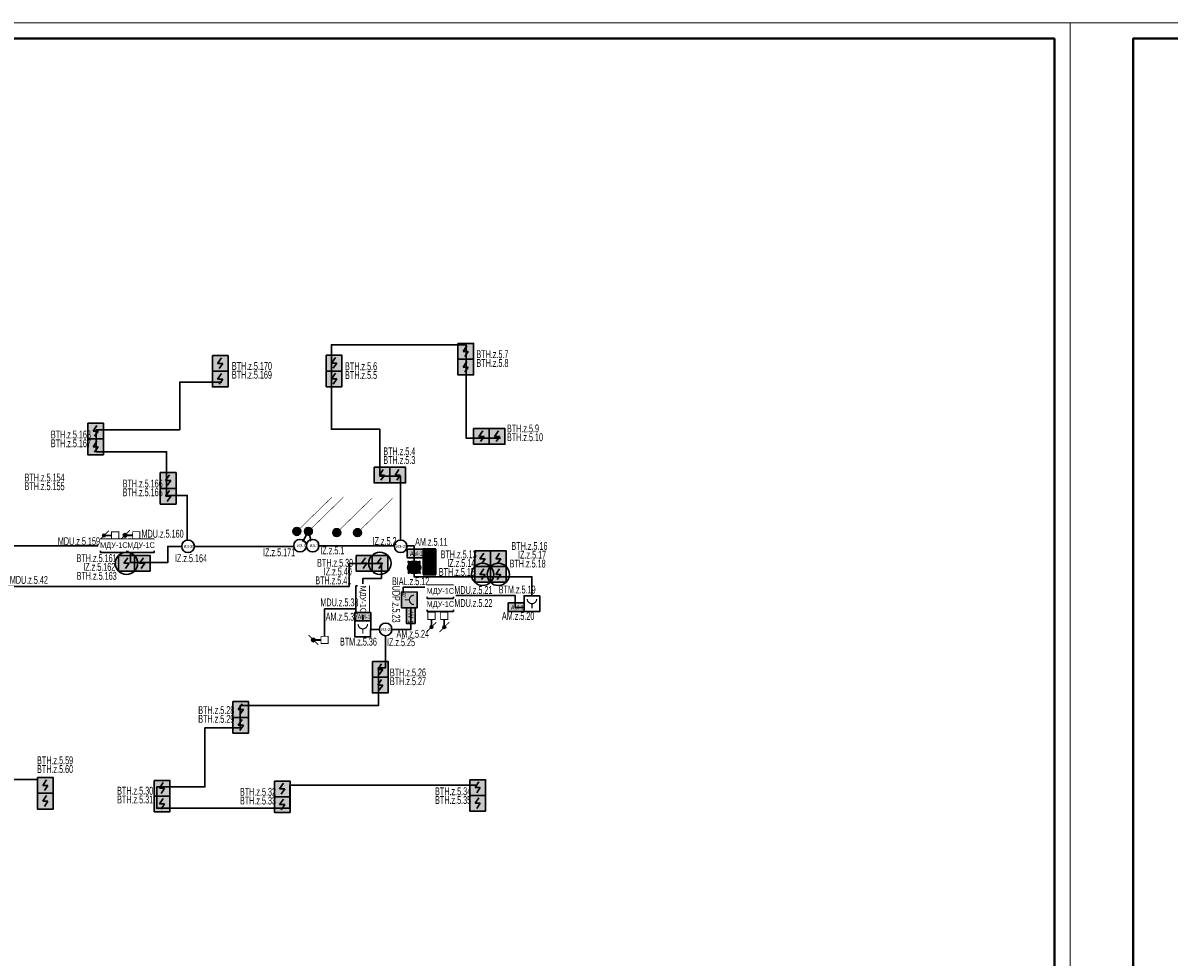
# Model space of a CAD drawing. Header units: millimetres. Extents: x -816133 to 919604, y 87941 to 147341.
# Tile 41 of 256: x -176647 to -140187, y 117641 to 147341. Entities that reach past the tile are written whole.
import ezdxf
from ezdxf.enums import TextEntityAlignment as Align

# ---------------------------------------------------------------- set-up
doc = ezdxf.new("R2010")
doc.units = ezdxf.units.MM
doc.set_wipeout_variables(frame=1)
for name, color, linetype, lineweight in [('_АПС_Оборудование', 1, 'Continuous', 30), ('RC-Извещатели_пожарные', 1, 'Continuous', 30), ('Воздуховоды', 7, 'Continuous', 18), ('ОС', 5, 'Continuous', 25), ('СОУЭ', 1, 'Continuous', 30), ('СС-011-ПОЖ-СИГНАЛИЗАЦИЯ', 1, 'Continuous', 30), ('УГО АПС и АПЗ$0$_АПС_Оборудование', 1, 'Continuous', 30), ('УГО АПС и АПЗ$0$СС-011-ПОЖ-СИГНАЛИЗАЦИЯ', 1, 'Continuous', 30)]:
    doc.layers.add(name, color=color, linetype=linetype, lineweight=lineweight)
for name, color, linetype in [('EI_HATCH_GALV', 7, 'Continuous'), ('АПС', 5, 'Continuous'), ('ССПС', 5, 'Continuous'), ('формат', 250, 'Continuous')]:
    doc.layers.add(name, color=color, linetype=linetype)
doc.layers.add('УГО АПС и АПЗ$0$СС_СОУЭ', color=7, linetype='Continuous', lineweight=35, true_color=0x004961)
doc.styles.add('1111', font='ARIALN.TTF')
doc.styles.add('Arial', font='arial.ttf', dxfattribs={"width": 0.9, "height": 700})
doc.styles.add('Arial Narrow', font='ARIALN.TTF', dxfattribs={"width": 0.9, "height": 600})
doc.styles.add('Arial Narrow_Нум', font='ARIALN.TTF', dxfattribs={"width": 0.7, "height": 250})
doc.styles.add('CP.Text', font='arial.ttf')
doc.styles.add('ISOCPEUR', font='isocpeur.ttf', dxfattribs={"height": 300})
doc.styles.get("Standard").update_dxf_attribs({"font": 'isocpeur.ttf', "width": 0.9})

# ---------------------------------------------------------------- blocks, each defined once
blk = doc.blocks.new('*U1162')
at = {"color": 0, "lineweight": 0}
blk.add_lwpolyline([(-841, 0), (0, 0), (0, 594), (-841, 594)], close=True, dxfattribs=at)
at = {"lineweight": 40}
blk.add_lwpolyline([(-821, 5), (-5, 5), (-5, 589), (-821, 589)], close=True, dxfattribs=at)
at = {"style": 'Arial', "width": 0.9, "flags": 8}
blk.add_attdef('FORMAT', (-36.87, 1.26), '', height=2.8, dxfattribs=at)
blk = doc.blocks.new('*U1156')
at = {"ltscale": 100}
h = blk.add_hatch(color=256, dxfattribs=at)
h.dxf.hatch_style = 1
h.paths.add_polyline_path([(-35, 0, 1), (35, 0, 1)])
at = {"lineweight": 30}
blk.add_lwpolyline([(313, 313, 0, 45, 0), (186, 186, 4.5, 4.5, 0), (25, 25, 4.5, 4.5, 0)], format="xyseb", dxfattribs=at)
blk.add_circle((0, 0), 34.8, dxfattribs=at)
blk = doc.blocks.new('АМ-1')
at = {"lineweight": 40, "ltscale": 2, "true_color": 0xffffff}
h = blk.add_hatch(color=7, dxfattribs=at)
h.dxf.hatch_style = 1
h.paths.add_polyline_path([(2, 136), (506, 136), (506, 408), (2, 408)])
at = {"layer": 'ОС', "color": 1, "lineweight": 30}
blk.add_lwpolyline([(506, 408), (2, 408), (2, 136), (506, 136)], close=True, dxfattribs=at)
at = {"layer": 'ССПС', "color": 1, "lineweight": -2, "ltscale": 1000, "style": '1111', "width": 0.8}
blk.add_text('АМ-1', height=151, dxfattribs=at).set_placement((87, 194))
blk = doc.blocks.new('RC-UGO-IRA-01')
blk.add_wipeout([(2.5, 2.5), (2.5, -2.5), (-2.5, -2.5), (-2.5, 2.5)]).dxf.layer = 'RC-Извещатели_пожарные'
blk.add_wipeout([(-2.5, -2.5), (-2.5, 2.5), (2.5, 2.5), (2.5, -2.5)]).dxf.layer = 'RC-Извещатели_пожарные'
at = {"layer": 'RC-Извещатели_пожарные', "ltscale": 30}
blk.add_lwpolyline([(2.5, 2.5), (2.5, -2.5), (-2.5, -2.5), (-2.5, 2.5)], close=True, dxfattribs=at)
at = {"layer": 'RC-Извещатели_пожарные', "ltscale": 30, "const_width": 0.375}
blk.add_lwpolyline([(-1.5, 1.5, 1), (1.5, 1.5, 1)], format="xyb", dxfattribs=at)
blk.add_lwpolyline([(0, 0), (0, -1.5)], dxfattribs=at)
at = {"layer": 'RC-Извещатели_пожарные'}
blk.add_attdef('PSTN', text='', height=1.5, dxfattribs=at).set_placement((2.5, 2.5), align=Align.BOTTOM_CENTER)
blk = doc.blocks.new('УГО АПС и АПЗ$0$точка сбора')
h = blk.add_hatch(color=255)
h.dxf.hatch_style = 1
h.paths.add_polyline_path([(0, 0), (-88, 88, 0.198912), (-125, 0, 0.198912), (-88, -88)])
h.paths.add_polyline_path([(125, 0, 0.198912), (88, 88), (0, 0), (88, -88, 0.198912)])
h = blk.add_hatch(color=2)
h.dxf.hatch_style = 1
h.paths.add_polyline_path([(88, -88), (0, 0), (-88, -88, 0.414214)])
h.paths.add_polyline_path([(88, 88, 0.414214), (-88, 88), (0, 0)])
at = {"layer": 'УГО АПС и АПЗ$0$СС_СОУЭ', "color": 1}
for p, q in [((-88, 88), (-125, 125)), ((-88, 88), (-125, 88)), ((-88, 88), (-88, 125)), ((88, 88), (125, 125)), ((88, 88), (88, 125)), ((88, 88), (125, 88)), ((-88, -88), (-125, -125)), ((-88, -88), (-125, -88)), ((-88, -88), (-88, -125)), ((88, -88), (125, -125)), ((88, -88), (88, -125)), ((88, -88), (125, -88))]:
    blk.add_line(p, q, dxfattribs=at)
for points in [[(-88, 88), (88, -88)], [(-88, -88), (88, 88)]]:
    blk.add_lwpolyline(points, dxfattribs=at)
blk.add_circle((0, 0), 125, dxfattribs=at)
blk = doc.blocks.new('УГО АПС и АПЗ$0$A$C7da512b9')
at = {"true_color": 0xffffff}
h = blk.add_hatch(color=7, dxfattribs=at)
h.dxf.hatch_style = 1
h.paths.add_polyline_path([(0, 199.9872), (-399.9744, 199.9872), (-399.9744, -199.9872), (0, -199.9872)])
at = {"lineweight": 35, "true_color": 0x0a0aff}
for points in [[(0, 74.9952), (0, 199.9872), (-399.9744, 199.9872), (-399.9744, 74.9952)], [(-399.9744, -74.9952), (-399.9744, -199.9872), (0, -199.9872), (0, -74.9952)]]:
    blk.add_hatch(color=5, dxfattribs=at).paths.add_polyline_path(points)
at = {"color": 5, "lineweight": 35, "true_color": 0x0a0aff}
for p, q in [((-399.9744, 199.9872), (-399.9744, -199.9872)), ((0, 199.9872), (-399.9744, 199.9872)), ((0, -199.9872), (0, 199.9872)), ((-399.9744, -199.9872), (0, -199.9872))]:
    blk.add_line(p, q, dxfattribs=at)
blk = doc.blocks.new('_МДУ')
at = {"color": 1}
blk.add_wipeout([(-350, 175), (350, 175), (350, -175), (-350, -175)], dxfattribs=at)
at = {"layer": 'АПС', "color": 1, "lineweight": 30, "ltscale": 200}
blk.add_lwpolyline([(350, 175), (-350, 175), (-350, -175), (350, -175)], close=True, dxfattribs=at)
at = {"layer": 'АПС', "color": 0, "lineweight": 30, "ltscale": 200, "insert": (3, 0), "char_height": 151, "width": 668.29, "attachment_point": 5, "style": 'Arial Narrow', "bg_fill": 2}
blk.add_mtext('МДУ-1С', dxfattribs=at)
blk = doc.blocks.new('пд_выт')
at = {"layer": 'Воздуховоды', "true_color": 0xcd6928}
h = blk.add_hatch(color=32, dxfattribs=at)
h.dxf.hatch_style = 1
h.paths.add_polyline_path([(468770, -40558, 1), (468659, -40558, 1)])
at = {"layer": 'Воздуховоды', "color": 32, "lineweight": 30, "true_color": 0xcd6928}
blk.add_line((468645, -40558), (468472, -40558), dxfattribs=at)
at = {"layer": 'Воздуховоды', "color": 32, "true_color": 0xcd6928, "const_width": 29.5}
blk.add_lwpolyline([(468242, -40674), (468472, -40673), (468472, -40443), (468241, -40443)], close=True, dxfattribs=at)
for points in [[(468558, -40401), (468675, -40519)], [(468754, -40597), (468871, -40714)]]:
    blk.add_lwpolyline(points, dxfattribs=at)
at = {"layer": 'Воздуховоды', "color": 32, "true_color": 0xcd6928}
blk.add_circle((468715, -40558), 55.4, dxfattribs=at)
blk = doc.blocks.new('озк_выт')
at = {"layer": 'УГО АПС и АПЗ$0$_АПС_Оборудование', "ltscale": 200}
h = blk.add_hatch(color=5, dxfattribs=at)
h.dxf.hatch_style = 1
h.paths.add_polyline_path([(468756, -41333, 1), (468645, -41333, 1)])
at = {"color": 5, "const_width": 29.5}
blk.add_lwpolyline([(468544, -41177), (468661, -41294)], dxfattribs=at)
at = {"layer": 'УГО АПС и АПЗ$0$_АПС_Оборудование', "color": 5, "lineweight": 35, "ltscale": 200}
blk.add_line((468631, -41333), (468458, -41334), dxfattribs=at)
at = {"layer": 'УГО АПС и АПЗ$0$_АПС_Оборудование', "color": 5, "const_width": 29.5}
blk.add_lwpolyline([(468227, -41449), (468458, -41449), (468458, -41218), (468227, -41218)], close=True, dxfattribs=at)
blk.add_lwpolyline([(468740, -41373), (468857, -41490)], dxfattribs=at)
at = {"layer": 'УГО АПС и АПЗ$0$_АПС_Оборудование', "color": 5}
blk.add_circle((468700, -41333), 55.4, dxfattribs=at)
blk = doc.blocks.new('пд_пр')
at = {"layer": 'Воздуховоды', "true_color": 0x008800}
h = blk.add_hatch(color=96, dxfattribs=at)
h.dxf.hatch_style = 1
h.paths.add_polyline_path([(468765, -40912, 1), (468654, -40912, 1)])
at = {"layer": 'Воздуховоды', "color": 96, "lineweight": 30, "true_color": 0x008800}
blk.add_line((468640, -40912), (468467, -40912), dxfattribs=at)
at = {"layer": 'Воздуховоды', "color": 96, "true_color": 0x008800, "const_width": 29.5}
blk.add_lwpolyline([(468237, -41028), (468468, -41028), (468467, -40797), (468237, -40797)], close=True, dxfattribs=at)
for points in [[(468553, -40755), (468671, -40873)], [(468749, -40951), (468867, -41069)]]:
    blk.add_lwpolyline(points, dxfattribs=at)
at = {"layer": 'Воздуховоды', "color": 96, "true_color": 0x008800}
blk.add_circle((468710, -40912), 55.4, dxfattribs=at)
blk = doc.blocks.new('озк_пр')
at = {"layer": 'УГО АПС и АПЗ$0$_АПС_Оборудование', "ltscale": 200}
h = blk.add_hatch(color=1, dxfattribs=at)
h.dxf.hatch_style = 1
h.paths.add_polyline_path([(468761, -41723, 1), (468650, -41723, 1)])
at = {"color": 1, "const_width": 29.5}
blk.add_lwpolyline([(468549, -41567), (468666, -41684)], dxfattribs=at)
at = {"layer": 'УГО АПС и АПЗ$0$_АПС_Оборудование', "color": 1, "lineweight": 35, "ltscale": 200}
blk.add_line((468636, -41723), (468463, -41723), dxfattribs=at)
at = {"layer": 'УГО АПС и АПЗ$0$_АПС_Оборудование', "color": 1, "const_width": 29.5}
blk.add_lwpolyline([(468233, -41839), (468463, -41839), (468463, -41608), (468232, -41608)], close=True, dxfattribs=at)
blk.add_lwpolyline([(468745, -41762), (468862, -41880)], dxfattribs=at)
at = {"layer": 'УГО АПС и АПЗ$0$_АПС_Оборудование', "color": 1}
blk.add_circle((468706, -41723), 55.4, dxfattribs=at)
blk = doc.blocks.new('ИП 212-64 прот.R3')
at = {"layer": 'EI_HATCH_GALV', "lineweight": 30, "true_color": 0xffffff}
h = blk.add_hatch(color=7, dxfattribs=at)
h.dxf.hatch_style = 1
h.paths.add_polyline_path([(-2.5, 2.5), (2.5, 2.5), (2.5, -2.5), (-2.5, -2.5)])
at = {"color": 1, "linetype": 'ByBlock', "lineweight": -2}
for p, q in [((0.4, 1.77), (-0.83, 0)), ((-0.83, 0), (0.83, 0)), ((0.83, 0), (-0.31, -1.64))]:
    blk.add_line(p, q, dxfattribs=at)
at = {"color": 1, "linetype": 'ByBlock', "lineweight": -2, "ltscale": 0.1}
blk.add_lwpolyline([(-2.5, 2.5), (2.5, 2.5), (2.5, -2.5), (-2.5, -2.5)], close=True, dxfattribs=at)
blk = doc.blocks.new('*U1208')
at = {"layer": 'EI_HATCH_GALV', "lineweight": 30, "true_color": 0xffffff}
h = blk.add_hatch(color=7, dxfattribs=at)
h.dxf.hatch_style = 1
h.paths.add_polyline_path([(-2.5, 2.5), (2.5, 2.5), (2.5, -2.5), (-2.5, -2.5)])
at = {"color": 1, "linetype": 'ByBlock', "lineweight": -2}
for p, q in [((0.4, 1.77), (-0.83, 0)), ((-0.83, 0), (0.83, 0)), ((0.83, 0), (-0.31, -1.64))]:
    blk.add_line(p, q, dxfattribs=at)
at = {"color": 1, "linetype": 'ByBlock', "lineweight": -2, "ltscale": 0.1}
blk.add_lwpolyline([(-2.5, 2.5), (2.5, 2.5), (2.5, -2.5), (-2.5, -2.5)], close=True, dxfattribs=at)
at = {"layer": 'RC-Извещатели_пожарные'}
blk.add_circle((0, 0), 3.54, dxfattribs=at)
at = {"layer": 'RC-Извещатели_пожарные', "style": 'ISOCPEUR'}
blk.add_attdef('PSTN', text='', height=2.5, dxfattribs=at).set_placement((5.33, 2.66), align=Align.BOTTOM_CENTER)
blk = doc.blocks.new('УГО АПС и АПЗ$0$A$C0ED213A1')
blk.add_wipeout([(-200, 0), (0, -200), (200, 0), (0, 200)])
blk.add_circle((0, 0), 200)
at = {"layer": 'УГО АПС и АПЗ$0$СС-011-ПОЖ-СИГНАЛИЗАЦИЯ', "color": 1, "style": 'Arial Narrow', "width": 0.9}
blk.add_text('ИЗ-2О', height=100, dxfattribs=at).set_placement((-144, -55))
blk = doc.blocks.new('УДП')
at = {"color": 30}
blk.add_wipeout([(324223, -148669), (324222, -149169), (323722, -149169), (323723, -148669)], dxfattribs=at).dxf.layer = 'RC-Извещатели_пожарные'
blk.add_wipeout([(323722, -149169), (323723, -148669), (324223, -148669), (324222, -149169)], dxfattribs=at).dxf.layer = 'RC-Извещатели_пожарные'
at = {"layer": 'EI_HATCH_GALV', "lineweight": 30, "true_color": 0xffffff}
h = blk.add_hatch(color=7, dxfattribs=at)
h.dxf.hatch_style = 1
h.paths.add_polyline_path([(324223, -148669), (324222, -149169), (323722, -149169), (323723, -148669)])
at = {"layer": 'RC-Извещатели_пожарные', "color": 30, "ltscale": 30}
blk.add_lwpolyline([(324223, -148669), (324222, -149169), (323722, -149169), (323723, -148669)], close=True, dxfattribs=at)
at = {"layer": 'RC-Извещатели_пожарные', "color": 30, "ltscale": 30, "const_width": 37.5}
blk.add_lwpolyline([(323823, -148769, 1), (324123, -148769, 1)], format="xyb", dxfattribs=at)
blk.add_lwpolyline([(323972, -148919), (323972, -149069)], dxfattribs=at)
at = {"color": 30, "lineweight": 30, "style": 'Arial Narrow', "width": 0.9}
blk.add_text('ДУ', height=100, dxfattribs=at).set_placement((323814, -149078), align=Align.MIDDLE_CENTER)
blk = doc.blocks.new('ИЗ-1')
blk.add_wipeout([(469979, -66893), (470179, -67093), (470379, -66893), (470179, -66693)])
blk.add_circle((470179, -66893), 200)
at = {"layer": 'УГО АПС и АПЗ$0$СС-011-ПОЖ-СИГНАЛИЗАЦИЯ', "color": 1, "style": 'CP.Text', "width": 0.8}
blk.add_text('ИЗ-1', height=90, dxfattribs=at).set_placement((470079, -66939))
blk = doc.blocks.new('авфывыа')
at = {"lineweight": 40, "ltscale": 2, "true_color": 0xffffff}
h = blk.add_hatch(color=7, dxfattribs=at)
h.dxf.hatch_style = 1
h.paths.add_polyline_path([(287340, 199930), (287843, 199930), (287843, 200202), (287340, 200202)])
at = {"layer": 'ОС', "color": 1, "lineweight": 30}
blk.add_lwpolyline([(287843, 200202), (287340, 200202), (287340, 199930), (287843, 199930)], close=True, dxfattribs=at)
at = {"layer": 'ССПС', "color": 1, "lineweight": -2, "ltscale": 1000, "style": '1111', "width": 0.8}
blk.add_text('АМ-1', height=151, dxfattribs=at).set_placement((287425, 199988))

msp = doc.modelspace()

# ---------------------------------------------------------------- linework, layer by layer
at = {"layer": 'СС-011-ПОЖ-СИГНАЛИЗАЦИЯ', "ltscale": 100}
for points in [[(-164634, 130900), (-164634, 132930), (-165293, 132930), (-165293, 134422), (-166835, 134422), (-166835, 137110), (-162550, 137110), (-162550, 134144), (-161456, 134144)], [(-171420, 130908), (-171420, 132317), (-172079, 132317), (-172079, 133708), (-174313, 133708), (-174313, 134403), (-171658, 134403), (-171658, 135922), (-170322, 135922)], [(-181782, 129343), (-181782, 128959), (-183345, 128959), (-183345, 128440), (-181182, 128440), (-181182, 125643), (-183138, 125643), (-183138, 122643), (-179854, 122643), (-179854, 125410), (-177359, 125410), (-177359, 123290), (-176184, 123290)], [(-165112, 127858), (-165112, 126840), (-165339, 126840), (-165339, 125636), (-169741, 125636), (-169741, 124930), (-170859, 124930), (-170859, 123049), (-172389, 123049), (-172389, 122372), (-168153, 122372), (-168153, 123107), (-162211, 123107)]]:
    msp.add_lwpolyline(points, dxfattribs=at)
at = {"layer": 'СС-011-ПОЖ-СИГНАЛИЗАЦИЯ'}
for points in [[(-178801, 130712), (-173227, 130712), (-173227, 130183), (-172041, 130183), (-172041, 130698), (-167839, 130698), (-167566, 131176)], [(-167566, 131176), (-167430, 130720), (-164202, 130720), (-164202, 129731), (-160457, 129731), (-160457, 128759), (-160983, 128759), (-160983, 129134), (-163233, 129134), (-163233, 128838), (-163525, 128838), (-163525, 129404), (-164547, 129404), (-164547, 129002), (-164312, 129002), (-164312, 128052), (-165833, 128052), (-165833, 129678), (-165241, 129678), (-165241, 130155), (-166267, 130155), (-166267, 129427), (-178757, 129427)]]:
    msp.add_lwpolyline(points, dxfattribs=at)

# ---------------------------------------------------------------- block references
at = {"xscale": 3.600000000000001, "yscale": 3.600000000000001, "zscale": 3.600000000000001, "rotation": 359.2880171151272}
for p in [(-167933, 131174), (-167566, 131176), (-166664, 131136), (-166004, 131136)]:
    msp.add_blockref('*U1156', p, dxfattribs=at)
at = {"rotation": 270}
msp.add_blockref('АМ-1', (-164576, 128749), dxfattribs=at)
at = {"layer": 'RC-Извещатели_пожарные', "xscale": 100, "yscale": 100, "zscale": 100}
for p in [(-162025, 129807), (-161525, 129807)]:
    msp.add_blockref('*U1208', p, dxfattribs=at)
at = {"layer": 'СОУЭ', "color": 6, "xscale": 100, "yscale": 100, "zscale": 100}
for p in [(-162562, 136899), (-170370, 136516), (-166748, 136524), (-162562, 136399), (-170370, 136016), (-166748, 136024), (-174334, 134363), (-162062, 134193), (-161562, 134193), (-174334, 133863), (-165226, 132964), (-164726, 132964), (-172026, 132793), (-172026, 132293), (-162025, 130307), (-161525, 130307), (-165792, 130161), (-165279, 126789), (-165279, 126289), (-169717, 125513), (-169717, 125013), (-175934, 123097), (-172221, 123010), (-168399, 122988), (-162181, 123031), (-175934, 122597), (-172221, 122510), (-168399, 122488), (-162181, 122531)]:
    msp.add_blockref('ИП 212-64 прот.R3', p, dxfattribs=at)
at = {"layer": 'СС-011-ПОЖ-СИГНАЛИЗАЦИЯ', "lineweight": 30, "xscale": -1}
msp.add_blockref('пд_пр', (294640, 171957), dxfattribs=at)
at = {"layer": 'СС-011-ПОЖ-СИГНАЛИЗАЦИЯ', "lineweight": 30, "rotation": 180}
msp.add_blockref('озк_пр', (301299, 85999), dxfattribs=at)
at = {"layer": 'УГО АПС и АПЗ$0$_АПС_Оборудование', "rotation": 270}
for p in [(-163716, 130209), (-163716, 129809)]:
    msp.add_blockref('УГО АПС и АПЗ$0$A$C7da512b9', p, dxfattribs=at)
at = {"layer": 'УГО АПС и АПЗ$0$_АПС_Оборудование', "xscale": 1.6, "yscale": 1.6, "zscale": 1.6, "rotation": 270}
msp.add_blockref('УГО АПС и АПЗ$0$точка сбора', (-164200, 130032, 0), dxfattribs=at)
at = {"layer": 'формат', "xscale": 100, "yscale": 100, "zscale": 100}
msp.add_blockref('*U1162', (-59233, 87941), dxfattribs=at)

# ---------------------------------------------------------------- texts
at = {"lineweight": 30, "style": 'Arial Narrow_Нум', "width": 0.7}
for s, p in [('ВТН.z.5.7', (-162221, 136683)), ('ВТН.z.5.170', (-170001, 136310)), ('ВТН.z.5.6', (-166400, 136301)), ('ВТН.z.5.8', (-162221, 136405)), ('ВТН.z.5.169', (-170001, 136032)), ('ВТН.z.5.5', (-166400, 136022)), ('ВТН.z.5.9', (-161250, 134323)), ('ВТН.z.5.168', (-175759, 134130)), ('ВТН.z.5.10', (-161250, 134045)), ('ВТН.z.5.167', (-175759, 133852)), ('ВТН.z.5.4', (-165184, 133596)), ('ВТН.z.5.3', (-165184, 133318)), ('ВТН.z.5.154', (-176597, 132764)), ('ВТН.z.5.155', (-176597, 132486)), ('ВТН.z.5.166', (-173476, 132572)), ('ВТН.z.5.165', (-173476, 132294)), ('AM.z.5.11', (-164171, 130717)), ('ВТН.z.5.13', (-163361, 130319)), ('ВТН.z.5.16', (-161108, 130586)), ('IZ.z.5.17', (-160896, 130309)), ('IZ.z.5.162', (-174729, 129922)), ('ВТН.z.5.39', (-167290, 130051)), ('IZ.z.5.14', (-163149, 130043)), ('ВТН.z.5.18', (-161166, 130027)), ('ВТН.z.5.163', (-174939, 129637)), ('IZ.z.5.40', (-167078, 129774)), ('ВТН.z.5.15', (-163418, 129761)), ('MDU.z.5.42', (-177064, 129508)), ('ВТН.z.5.26', (-164973, 126565)), ('ВТН.z.5.27', (-164973, 126287)), ('ВТН.z.5.28', (-171070, 125368)), ('ВТН.z.5.29', (-171070, 125089)), ('ВТН.z.5.59', (-176198, 123772)), ('ВТН.z.5.60', (-176198, 123494)), ('ВТН.z.5.30', (-173651, 122805)), ('ВТН.z.5.32', (-169744, 122770)), ('ВТН.z.5.34', (-163536, 122788)), ('ВТН.z.5.31', (-173651, 122527)), ('ВТН.z.5.33', (-169744, 122492)), ('ВТН.z.5.35', (-163536, 122510))]:
    msp.add_text(s, height=250, dxfattribs=at).set_placement(p)

# ---------------------------------------------------------------- next in the draw order: block references
at = {"layer": '_АПС_Оборудование', "color": 0, "lineweight": 30, "xscale": 1.2, "yscale": 1.2, "zscale": 1.2}
for p in [(-172892, 130713), (-163371, 128839)]:
    msp.add_blockref('_МДУ', p, dxfattribs=at)
at = {"layer": '_АПС_Оборудование', "color": 0, "lineweight": 30, "xscale": 1.2, "yscale": 1.2, "zscale": 1.2, "rotation": 270}
msp.add_blockref('_МДУ', (-165846, 129019), dxfattribs=at)
at = {"layer": 'RC-Извещатели_пожарные', "xscale": 99.99999999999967, "yscale": 99.99999999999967, "zscale": 99.99999999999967, "rotation": 359.9525678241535}
msp.add_blockref('RC-UGO-IRA-01', (-160455, 128877), dxfattribs=at)
at = {"layer": 'СС-011-ПОЖ-СИГНАЛИЗАЦИЯ', "lineweight": 30, "rotation": 270}
msp.add_blockref('УДП', (-15434, 452970), dxfattribs=at)
at = {"layer": 'УГО АПС и АПЗ$0$_АПС_Оборудование'}
for p in [(-171394, 130701), (-164632, 130701), (-165109, 128059)]:
    msp.add_blockref('УГО АПС и АПЗ$0$A$C0ED213A1', p, dxfattribs=at)

# ---------------------------------------------------------------- next in the draw order: block references
at = {"color": 6}
for p in [(-451759, -69593), (-448548, -71303)]:
    msp.add_blockref('авфывыа', p, dxfattribs=at)
at = {"layer": '_АПС_Оборудование', "color": 0, "lineweight": 30, "xscale": 1.2, "yscale": 1.2, "zscale": 1.2}
msp.add_blockref('_МДУ', (-163371, 129255), dxfattribs=at)
at = {"layer": 'RC-Извещатели_пожарные', "xscale": 100, "yscale": 100, "zscale": 100}
msp.add_blockref('*U1208', (-165292, 130161), dxfattribs=at)
at = {"layer": 'СОУЭ', "color": 6, "xscale": 100, "yscale": 100, "zscale": 100}
msp.add_blockref('ИП 212-64 прот.R3', (-172852, 130161), dxfattribs=at)
at = {"layer": 'СС-011-ПОЖ-СИГНАЛИЗАЦИЯ', "lineweight": 30, "xscale": -1}
msp.add_blockref('озк_выт', (295301, 172384), dxfattribs=at)
at = {"layer": 'СС-011-ПОЖ-СИГНАЛИЗАЦИЯ', "lineweight": 30, "rotation": 270}
for p in [(-123093, 596848), (-122685, 596848)]:
    msp.add_blockref('пд_выт', p, dxfattribs=at)

# ---------------------------------------------------------------- next in the draw order: texts
at = {"lineweight": 30, "style": 'Arial Narrow_Нум', "width": 0.7}
for s, p in [('MDU.z.5.160', (-172874, 130975)), ('IZ.z.5.2', (-165526, 130743)), ('IZ.z.5.164', (-171811, 130197)), ('ВТН.z.5.41', (-167347, 129492)), ('ВТМ.z.5.19', (-161511, 129201)), ('MDU.z.5.38', (-167185, 128793)), ('AM.z.5.20', (-161410, 128361)), ('AM.z.5.24', (-164762, 127794)), ('IZ.z.5.25', (-165066, 127527))]:
    msp.add_text(s, height=250, dxfattribs=at).set_placement(p)
msp.add_text('UDP.z.5.23', height=250, rotation=270, dxfattribs=at).set_placement((-164898, 129450))

# ---------------------------------------------------------------- next in the draw order: block references
at = {"layer": '_АПС_Оборудование', "color": 0, "lineweight": 30, "xscale": 1.2, "yscale": 1.2, "zscale": 1.2}
msp.add_blockref('_МДУ', (-173757, 130713), dxfattribs=at)

# ---------------------------------------------------------------- next in the draw order: texts
at = {"lineweight": 30, "style": 'Arial Narrow_Нум', "width": 0.7}
for s, p in [('BIAL.z.5.12', (-164907, 129466)), ('MDU.z.5.21', (-162923, 129185)), ('MDU.z.5.22', (-162923, 128771))]:
    msp.add_text(s, height=250, dxfattribs=at).set_placement(p)

# ---------------------------------------------------------------- next in the draw order: block references
at = {"layer": 'RC-Извещатели_пожарные', "xscale": 100, "yscale": 100, "zscale": 100}
msp.add_blockref('*U1208', (-173352, 130161), dxfattribs=at)
at = {"layer": 'формат', "xscale": 100, "yscale": 100, "zscale": 100}
msp.add_blockref('*U1162', (-143333, 87941), dxfattribs=at)

# ---------------------------------------------------------------- next in the draw order: texts
at = {"lineweight": 30, "style": 'Arial Narrow_Нум', "width": 0.7}
for s, p in [('MDU.z.5.159', (-175535, 130738)), ('ВТН.z.5.161', (-174941, 130199))]:
    msp.add_text(s, height=250, dxfattribs=at).set_placement(p)

# ---------------------------------------------------------------- next in the draw order: block references
at = {"layer": 'RC-Извещатели_пожарные', "lineweight": 30}
msp.add_blockref('ИЗ-1', (-638009, 197613), dxfattribs=at)
at = {"layer": 'RC-Извещатели_пожарные', "xscale": 99.99999999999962, "yscale": 99.99999999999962, "zscale": 99.99999999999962, "rotation": 359.9525678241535}
msp.add_blockref('RC-UGO-IRA-01', (-165835, 128077), dxfattribs=at)

# ---------------------------------------------------------------- next in the draw order: linework, layer by layer
at = {"layer": 'СС-011-ПОЖ-СИГНАЛИЗАЦИЯ', "color": 30}
msp.add_lwpolyline([(-167049, 127837), (-167049, 128710), (-166056, 128710)], dxfattribs=at)

# ---------------------------------------------------------------- next in the draw order: block references
at = {"color": 6}
msp.add_blockref('авфывыа', (-453424, -71603), dxfattribs=at)
at = {"layer": 'RC-Извещатели_пожарные', "lineweight": 30}
msp.add_blockref('ИЗ-1', (-637609, 197613), dxfattribs=at)

# ---------------------------------------------------------------- next in the draw order: texts
at = {"lineweight": 30, "style": 'Arial Narrow_Нум', "width": 0.7}
for s, p in [('IZ.z.5.171', (-169007, 130387)), ('AM.z.5.37', (-167015, 128336)), ('ВТМ.z.5.36', (-166561, 127544))]:
    msp.add_text(s, height=250, dxfattribs=at).set_placement(p)

# ---------------------------------------------------------------- next in the draw order: texts
msp.add_text('IZ.z.5.1', height=250, dxfattribs=at).set_placement((-167187, 130445))

doc.saveas('drawing.dxf')
